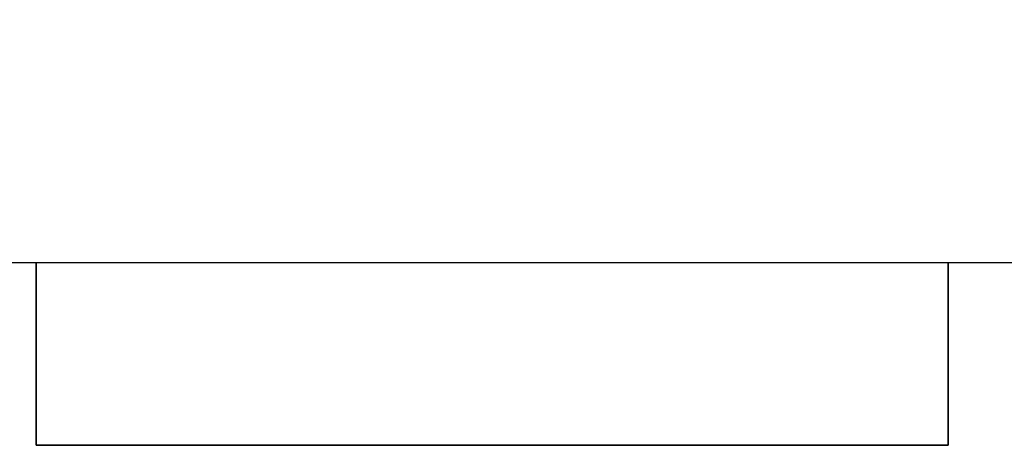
# Model space of a CAD drawing. Header units: millimetres. Extents: x -429 to 420, y -314 to 480.
# Tile 111 of 143: x 237.74 to 253.94, y 114.57 to 121.56. Entities that reach past the tile are written whole.
import ezdxf

# ---------------------------------------------------------------- set-up
doc = ezdxf.new("R2010")
doc.units = ezdxf.units.MM
doc.header["$MEASUREMENT"] = 0
doc.layers.add('Layer 1', color=7, linetype='Continuous')

msp = doc.modelspace()

# ---------------------------------------------------------------- linework, layer by layer
at = {"layer": 'Layer 1', "color": 114}
msp.add_lwpolyline([(238.0129, 114.5661), (253.0129, 114.5661), (253.0129, 117.5661), (238.0129, 117.5661), (238.0129, 114.5661)], close=True, dxfattribs=at)
at = {"layer": 'Layer 1', "color": 7, "lineweight": 25}
msp.add_open_spline([(265.0128, 156.5663), (265.0128, 156.5663), (253.0129, 156.5663), (253.0129, 156.5663), (253.0129, 156.5663), (253.0129, 156.5663), (253.0129, 159.5661), (253.0129, 159.5661), (253.0129, 159.5661), (253.0129, 159.5661), (238.0129, 159.5661), (238.0129, 159.5661), (238.0129, 159.5661), (238.0129, 159.5661), (238.0129, 156.5663), (238.0129, 156.5663), (238.0129, 156.5663), (238.0129, 156.5663), (226.013, 156.5663), (226.013, 156.5663), (226.013, 156.5663), (226.013, 156.5663), (226.013, 144.5661), (226.013, 144.5661), (226.013, 144.5661), (226.013, 144.5661), (223.0129, 144.5661), (223.0129, 144.5661), (223.0129, 144.5661), (223.0129, 144.5661), (223.0129, 129.5661), (223.0129, 129.5661), (223.0129, 129.5661), (223.0129, 129.5661), (226.013, 129.5661), (226.013, 129.5661), (226.013, 129.5661), (226.013, 129.5661), (226.013, 117.5662), (226.013, 117.5662), (226.013, 117.5662), (226.013, 117.5662), (238.0129, 117.5662), (238.0129, 117.5662), (238.0129, 117.5662), (238.0129, 117.5662), (238.0129, 114.5663), (238.0129, 114.5663), (238.0129, 114.5663), (238.0129, 114.5663), (253.0129, 114.5663), (253.0129, 114.5663), (253.0129, 114.5663), (253.0129, 114.5663), (253.0129, 117.5662), (253.0129, 117.5662), (253.0129, 117.5662), (253.0129, 117.5662), (265.0128, 117.5662), (265.0128, 117.5662), (265.0128, 117.5662), (265.0128, 117.5662), (265.0128, 129.5661), (265.0128, 129.5661), (265.0128, 129.5661), (265.0128, 129.5661), (268.013, 129.5661), (268.013, 129.5661), (268.013, 129.5661), (268.013, 129.5661), (268.013, 144.5661), (268.013, 144.5661), (268.013, 144.5661), (268.013, 144.5661), (265.0128, 144.5661), (265.0128, 144.5661), (265.0128, 144.5661), (265.0128, 144.5661), (265.0128, 156.5663), (265.0128, 156.5663)], degree=3, knots=[0, 0, 0, 0, 0.047619, 0.047619, 0.047619, 0.047619, 0.0952381, 0.0952381, 0.0952381, 0.0952381, 0.1428571, 0.1428571, 0.1428571, 0.1428571, 0.1904762, 0.1904762, 0.1904762, 0.1904762, 0.2380952, 0.2380952, 0.2380952, 0.2380952, 0.2857143, 0.2857143, 0.2857143, 0.2857143, 0.3333333, 0.3333333, 0.3333333, 0.3333333, 0.3809524, 0.3809524, 0.3809524, 0.3809524, 0.4285714, 0.4285714, 0.4285714, 0.4285714, 0.4761905, 0.4761905, 0.4761905, 0.4761905, 0.5238095, 0.5238095, 0.5238095, 0.5238095, 0.5714286, 0.5714286, 0.5714286, 0.5714286, 0.6190476, 0.6190476, 0.6190476, 0.6190476, 0.6666667, 0.6666667, 0.6666667, 0.6666667, 0.7142857, 0.7142857, 0.7142857, 0.7142857, 0.7619048, 0.7619048, 0.7619048, 0.7619048, 0.8095238, 0.8095238, 0.8095238, 0.8095238, 0.8571429, 0.8571429, 0.8571429, 0.8571429, 0.9047619, 0.9047619, 0.9047619, 0.9047619, 1, 1, 1, 1], dxfattribs=at)

doc.saveas('drawing.dxf')
